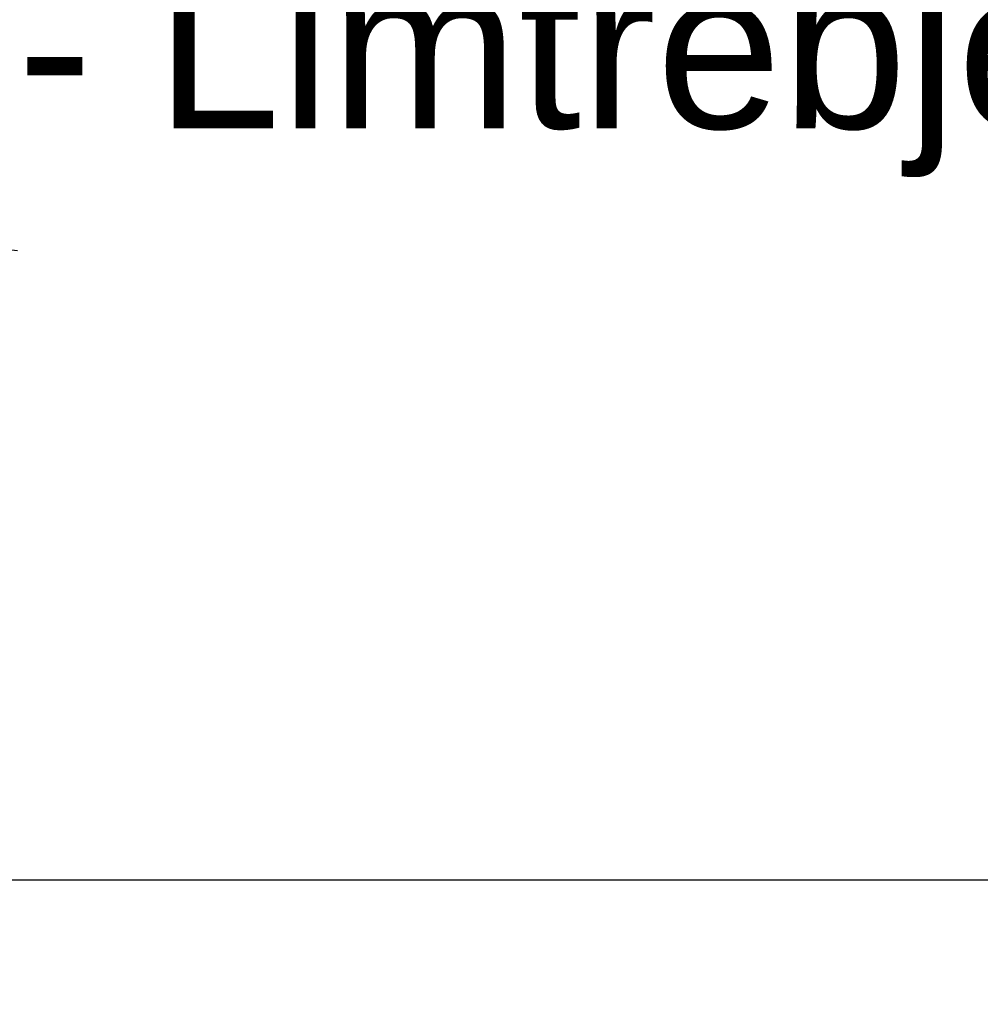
# Model space of a CAD drawing. Header units: millimetres. Extents: x -20520 to 12860, y -2780 to 10870.
# Tile 124 of 147: x -3355 to -2760, y 6873 to 7483. Entities that reach past the tile are written whole.
import ezdxf

# ---------------------------------------------------------------- set-up
doc = ezdxf.new("R2010")
doc.units = ezdxf.units.MM
doc.header["$LTSCALE"] = 0.5
doc.header["$MEASUREMENT"] = 0
doc.linetypes.add('PLINE', pattern=[0])
doc.layers.add('858- Detaljer', color=7, linetype='Continuous')
doc.layers.add('858- Detaljer(Nye konstruksjoner)', color=7, linetype='Continuous')
doc.styles.add('GENERATED_STYLE_1', font='arial.ttf')
doc.dimstyles.new('GENERATED_STYLE__1', dxfattribs={"dimtxt": 0.18, "dimasz": 76, "dimexe": 0.18, "dimexo": 0.0625, "dimgap": 0, "dimtad": 0, "dimtih": 1, "dimtoh": 1, "dimdec": 4, "dimzin": 0, "dimdsep": 46, "dimcen": 0.09, "dimadec": 0, "dimazin": 0, "dimtfac": 1, "dimtdec": 4, "dimtmove": 0, "dimatfit": 3, "dimldrblk": 'ARROWHEAD_17', "dimfxl": 1, "dimtolj": 1, "dimtzin": 0, "dimarcsym": 0})
doc.dimstyles.new('GENERATED_STYLE__2', dxfattribs={"dimtxt": 0.18, "dimasz": 182.4, "dimexe": 0.18, "dimexo": 0.0625, "dimgap": 0, "dimtad": 0, "dimtih": 1, "dimtoh": 1, "dimdec": 4, "dimzin": 0, "dimdsep": 46, "dimcen": 0.09, "dimadec": 0, "dimazin": 0, "dimtfac": 1, "dimtdec": 4, "dimtmove": 0, "dimatfit": 3, "dimldrblk": 'ARROWHEAD_5', "dimfxl": 1, "dimtolj": 1, "dimtzin": 0, "dimarcsym": 0})

# ---------------------------------------------------------------- blocks, each defined once
blk = doc.blocks.new('ARROWHEAD_17')
at = {"linetype": 'Continuous'}
for p, q in [((-0.1876, -0.7), (0.1876, 0.7)), ((0, 0), (-1, 0))]:
    blk.add_line(p, q, dxfattribs=at)
blk = doc.blocks.new('ARROWHEAD_5')
at = {"linetype": 'Continuous'}
blk.add_hatch(color=256, dxfattribs=at).paths.add_polyline_path([(-1, 0.2679), (0, 0), (-1, -0.2679)])
blk.add_line((0, 0), (-1, 0), dxfattribs=at)

msp = doc.modelspace()

# ---------------------------------------------------------------- linework, layer by layer
at = {"layer": '858- Detaljer', "linetype": 'PLINE'}
msp.add_line((-6045.74, 6950), (-230, 6950), dxfattribs=at)

# ---------------------------------------------------------------- texts
at = {"layer": '858- Detaljer(Nye konstruksjoner)', "linetype": 'Continuous', "insert": (-3356.78, 7385.49), "char_height": 102.7416, "attachment_point": 7, "line_spacing_factor": 0.930025, "style": 'GENERATED_STYLE_1'}
msp.add_mtext('\\A1;{\\pql;\\fArial|b1|i0|c0|p0;\\W1.000000;KOMPAKT TAK 1:40\\P\\pql;\\fArial|b0|i0|c0|p0;\\H0.973315x;\\W1.000000;- Membran type Protan SE el. tilsv\\P\\pql;\\fArial|b0|i0|c0|p0;\\W1.000000;- 30mm topplate\\P\\pql;\\fArial|b0|i0|c0|p0;\\W1.000000;- Gjennomsnitteleg 300mm trykkfast isolasjon\\P\\pql;\\fArial|b0|i0|c0|p0;\\W1.000000;- Dampsperre\\P\\pql;\\fArial|b0|i0|c0|p0;\\W1.000000;- Sponplate\\P\\pql;\\fArial|b0|i0|c0|p0;\\W1.000000;- 48x148mm kubbing, c/c 600mm\\P\\pql;\\fArial|b0|i0|c0|p0;\\W1.000000;- 2-lag 12,5mm gips, brannkrav EI-60\\P\\pql;\\fArial|b0|i0|c0|p0;\\W1.000000;- Limtrebjelker c/c 1500mm}', dxfattribs=at)

# ---------------------------------------------------------------- leaders
at = {"layer": '858- Detaljer(Nye konstruksjoner)', "linetype": 'PLINE', "annotation_type": 0, "has_hookline": 1, "hookline_direction": 0}
for points, dimstyle, text_width in [([(-4454.04, 6950), (-4454.04, 9152.36), (-3987.96, 9106.93)], 'GENERATED_STYLE__2', 1996.6), ([(-3774, 6271.9), (-3774, 7385.49), (-3356.78, 7340.07)], 'GENERATED_STYLE__1', 2801.9)]:
    msp.add_leader(points, dimstyle=dimstyle, dxfattribs=dict(at, text_width=text_width))

doc.saveas('drawing.dxf')
